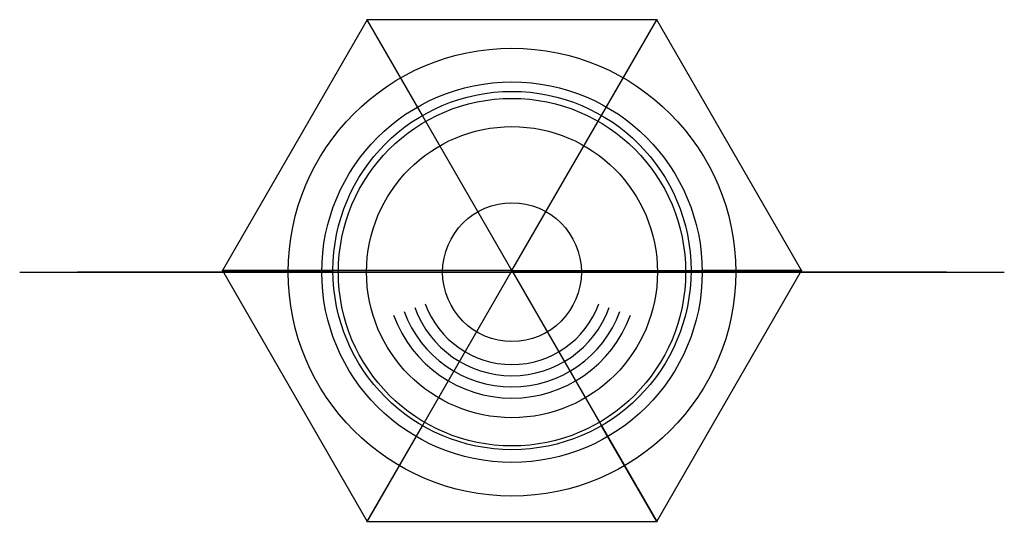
# Model space of a CAD drawing. Header units: inches. Extents: x -5.5 to 5.5, y -2.8 to 2.8.
import ezdxf

# ---------------------------------------------------------------- set-up
doc = ezdxf.new("R2010")
doc.units = ezdxf.units.IN
doc.header["$MEASUREMENT"] = 0
for name, color, linetype in [('Arca Tall v16_Sketch1', 7, 'Continuous'), ('Arca Tall v16_Sketch2', 7, 'Continuous'), ('Arca Tall v16_Sketch3', 7, 'Continuous'), ('Facet Petite v6_Sketch10', 7, 'Continuous'), ('Facet Petite v6_Sketch12', 7, 'Continuous'), ('Facet Petite v6_Sketch15', 7, 'Continuous'), ('Facet Petite v6_Sketch17', 7, 'Continuous'), ('Facet Petite v6_Sketch18', 7, 'Continuous'), ('Facet Petite v6_Sketch7', 7, 'Continuous'), ('Facet Petite v6_Sketch8', 7, 'Continuous'), ('Marble Base - Ionic Table Lamp - 120V v69_Sketch1', 7, 'Continuous'), ('Marble Base - Ionic Table Lamp - 120V v69_Sketch1 (1)', 7, 'Continuous'), ('Marble Base - Ionic Table Lamp - 120V v69_Sketch2', 7, 'Continuous'), ('Marble Base - Ionic Table Lamp - 120V v69_Sketch3', 7, 'Continuous'), ('Marble Base - Ionic Table Lamp - 120V v69_Sketch4', 7, 'Continuous'), ('Marble Base - Ionic Table Lamp - 120V v69_Sketch5', 7, 'Continuous'), ('Marble Base - Ionic Table Lamp - 120V v69_Sketch7', 7, 'Continuous'), ('T9 - Bulb v3_Sketch1', 7, 'Continuous'), ('T9-5In v3_Sketch1', 7, 'Continuous')]:
    doc.layers.add(name, color=color, linetype=linetype)

# ---------------------------------------------------------------- blocks, each defined once
blk = doc.blocks.new('ArcaTallv16')
at = {"layer": 'Arca Tall v16_Sketch1'}
for p, q in [((-3.767, 0, -4.891), (-3.767, 0, -4.89)), ((-3.767, 0, -4.891), (-3.767, 0, -4.892)), ((-2, 0, -9.52), (-2, 0, -10.5)), ((-2, 0, -10.5), (0, 0, -10.5)), ((-0.557, 0, -0.12), (-0.25, 0, -0.12)), ((-0.25, 0, -0.12), (0, 0, -0.12)), ((0, 0), (0, 0, -10.5))]:
    blk.add_line(p, q, dxfattribs=at)
at = {"layer": 'Arca Tall v16_Sketch1', "extrusion": (0, 1, 0)}
blk.add_arc((0.525, -7.43), 7.311, 77.711, 89.7496, dxfattribs=at)
at = {"layer": 'Arca Tall v16_Sketch1'}
for points, degree, knots in [([(-3.767, 0, -4.89), (-3.767, 0, -4.426), (-3.747, 0, -3.752), (-3.728, 0, -3.2), (-3.716, 0, -2.775), (-3.681, 0, -2.296), (-3.649, 0, -1.993), (-3.443, 0, -1.326), (-3.294, 0, -1.08), (-3.199, 0, -0.932), (-3.144, 0, -0.869), (-3.015, 0, -0.75), (-2.8, 0, -0.55), (-2.45, 0, -0.4), (-2.376, 0, -0.373), (-2.185, 0, -0.313), (-2.153, 0, -0.301), (-2.081, 0, -0.287)], 3, [-15.044026, -15.044026, -15.044026, -15.044026, -6.2093, -6.2093, -5.146285, -5.146285, -4.222153, -4.222153, -3.293737, -3.293737, -2.037147, -2.037147, -1.057094, -1.057094, -0.564342, -0.564342, 0, 0, 0, 0]), ([(-3.767, 0, -4.892), (-3.767, 0, -5.355), (-3.747, 0, -6.029), (-3.728, 0, -6.581), (-3.716, 0, -7.006), (-3.681, 0, -7.485), (-3.649, 0, -7.789), (-3.443, 0, -8.456), (-3.294, 0, -8.701), (-3.199, 0, -8.849), (-3.144, 0, -8.912), (-3.035, 0, -9.013), (-2.975, 0, -9.066), (-2.822, 0, -9.156)], 3, [-15.044026, -15.044026, -15.044026, -15.044026, -6.2093, -6.2093, -5.146285, -5.146285, -4.222153, -4.222153, -3.293737, -3.293737, -2.037147, -2.037147, -1.397325, -1.397325, -1.397325, -1.397325]), ([(-2, 0, -9.52), (-2, 0, -9.362), (-2.11, 0, -9.314), (-2.354, 0, -9.294), (-2.537, 0, -9.263), (-2.752, 0, -9.192), (-2.822, 0, -9.156)], 5, [0, 0, 0, 0, 0, 0, 0.5, 0.8436619, 0.8436619, 0.8436619, 0.8436619, 0.8436619, 0.8436619])]:
    blk.add_open_spline(points, degree=degree, knots=knots, dxfattribs=at)
blk.add_open_spline([(-2, 0, -9.64), (-2, 0, -9.64), (-2, 0, -9.64), (-2, 0, -9.64)], degree=3, dxfattribs=at)
for p in [(-2, 0, -9.362), (0, 0)]:
    blk.add_point(p, dxfattribs=at)
at = {"layer": 'Arca Tall v16_Sketch2'}
for p, q in [((-3.767, 0, -4.891), (-3.767, 0, -4.89)), ((-3.767, 0, -4.891), (-3.767, 0, -4.892)), ((-2, 0, -10.5), (0, 0, -10.5)), ((-2, 0, -9.64), (-2, 0, -10.5)), ((-0.557, 0, -0.12), (-0.25, 0, -0.12)), ((-0.25, 0, -0.12), (0, 0, -0.12)), ((0, 0, -10.5), (0, 0, -0.12))]:
    blk.add_line(p, q, dxfattribs=at)
at = {"layer": 'Arca Tall v16_Sketch2', "extrusion": (0, 1, 0)}
blk.add_arc((0.525, -7.43), 7.311, 77.711, 89.7496, dxfattribs=at)
at = {"layer": 'Arca Tall v16_Sketch2'}
for points, knots in [([(-3.767, 0, -4.89), (-3.767, 0, -4.426), (-3.747, 0, -3.752), (-3.728, 0, -3.2), (-3.716, 0, -2.775), (-3.681, 0, -2.296), (-3.649, 0, -1.993), (-3.443, 0, -1.326), (-3.294, 0, -1.08), (-3.199, 0, -0.932), (-3.144, 0, -0.869), (-3.015, 0, -0.75), (-2.904, 0, -0.654), (-2.58, 0, -0.461), (-2.376, 0, -0.373), (-2.185, 0, -0.313), (-2.153, 0, -0.301), (-2.081, 0, -0.287)], [-15.044026, -15.044026, -15.044026, -15.044026, -6.2093, -6.2093, -5.146285, -5.146285, -4.222153, -4.222153, -3.293737, -3.293737, -2.037147, -2.037147, -1.057094, -1.057094, -0.564342, -0.564342, 0, 0, 0, 0]), ([(-3.767, 0, -4.892), (-3.767, 0, -5.355), (-3.747, 0, -6.029), (-3.728, 0, -6.581), (-3.716, 0, -7.006), (-3.681, 0, -7.485), (-3.649, 0, -7.789), (-3.443, 0, -8.456), (-3.294, 0, -8.701), (-3.199, 0, -8.849), (-3.144, 0, -8.912), (-3.015, 0, -9.031), (-2.904, 0, -9.128), (-2.592, 0, -9.313), (-2.42, 0, -9.389), (-2.32, 0, -9.425)], [-15.044026, -15.044026, -15.044026, -15.044026, -6.2093, -6.2093, -5.146285, -5.146285, -4.222153, -4.222153, -3.293737, -3.293737, -2.037147, -2.037147, -1.057094, -1.057094, -0.618227, -0.618227, -0.618227, -0.618227]), ([(-2, 0, -9.64), (-2, 0, -9.63), (-2.004, 0, -9.606), (-2.019, 0, -9.58), (-2.037, 0, -9.559), (-2.1, 0, -9.51), (-2.129, 0, -9.498), (-2.32, 0, -9.425)], [-0.6838435, -0.6838435, -0.6838435, -0.6838435, -0.4659513, -0.4659513, -0.2480592, -0.2480592, 0, 0, 0, 0])]:
    blk.add_open_spline(points, degree=3, knots=knots, dxfattribs=at)
for p in [(-2, 0, -9.362), (0, 0)]:
    blk.add_point(p, dxfattribs=at)
at = {"layer": 'Arca Tall v16_Sketch3'}
for p, q in [((-5.5, 0, 11.5), (5.5, 0, 11.5)), ((-5.5, 0, -1), (5.5, 0, -1)), ((-5, 0, 12), (-5, 0, -2)), ((0, 0, 12), (0, 0, -2)), ((3.75, 0, 12), (3.75, 0, -2)), ((5, 0, 12), (5, 0, -2))]:
    blk.add_line(p, q, dxfattribs=at)
blk.add_point((0, 0), dxfattribs=at)
blk = doc.blocks.new('T9-5Inv3')
at = {"layer": 'T9-5In v3_Sketch1'}
for p, q in [((-0.5, 0, 0.5), (-0.5, 0, 5)), ((-0.5, 0, 5), (0.5, 0, 5)), ((0, 0, 5), (0, 0)), ((0.5, 0, 5), (0.5, 0, 0.5))]:
    blk.add_line(p, q, dxfattribs=at)
at = {"layer": 'T9-5In v3_Sketch1', "extrusion": (0, 1, 0)}
blk.add_arc((0, 0.5), 0.5, 180, 0, dxfattribs=at)
at = {"layer": 'T9-5In v3_Sketch1'}
blk.add_point((0, 0), dxfattribs=at)
blk = doc.blocks.new('T9-Bulbv3')
at = {"layer": 'T9 - Bulb v3_Sketch1'}
for p, q in [((-0.55, 0, 0.55), (-0.55, 0, 6)), ((-0.529, 0, 0.4), (-0.488, 0, 0.4)), ((-0.511, 0, 0.55), (-0.511, 0, 6)), ((0, 0, 6.55), (0, 0)), ((0, 0), (0, 0, 6.55)), ((0.488, 0, 0.4), (0.529, 0, 0.4)), ((0.511, 0, 6), (0.511, 0, 0.55)), ((0.55, 0, 6), (0.55, 0, 0.55))]:
    blk.add_line(p, q, dxfattribs=at)
at = {"layer": 'T9 - Bulb v3_Sketch1', "extrusion": (0, 1, 0)}
for centre, radius, start, end in [((0, 0.55), 0.55, 344.1734, 0), ((0, 6), 0.55, 0, 180), ((0, 6), 0.511, 0, 180), ((0, 0.55), 0.511, 342.9171, 0), ((0, 0.55), 0.511, 180, 197.0829), ((0, 0.55), 0.55, 180, 195.8266)]:
    blk.add_arc(centre, radius, start, end, dxfattribs=at)
at = {"layer": 'T9 - Bulb v3_Sketch1'}
blk.add_point((0, 0), dxfattribs=at)
blk = doc.blocks.new('FacetPetitev6')
at = {"layer": 'Facet Petite v6_Sketch10'}
blk.add_circle((0, 0, 1), 2, dxfattribs=at)
blk.add_point((0, 0, 1), dxfattribs=at)
at = {"layer": 'Facet Petite v6_Sketch12'}
for p, q in [((-1.617, 2.8, 1.7), (-3.233, 0, 1.7)), ((1.617, 2.8, 1.7), (-1.617, 2.8, 1.7)), ((3.233, 0, 1.7), (1.617, 2.8, 1.7)), ((-3.233, 0, 1.7), (-1.617, -2.8, 1.7)), ((1.617, -2.8, 1.7), (3.233, 0, 1.7)), ((-1.617, -2.8, 1.7), (1.617, -2.8, 1.7))]:
    blk.add_line(p, q, dxfattribs=at)
blk.add_point((0, 0, 1.7), dxfattribs=at)
blk.add_point((0, 0, 1.7), dxfattribs=at)
at = {"layer": 'Facet Petite v6_Sketch15'}
for p, q in [((-3.233, 0, 1.7), (-2, 0, 1)), ((3.233, 0, 1.7), (2.116, 0, 0.854))]:
    blk.add_line(p, q, dxfattribs=at)
for p in [(-3.233, 0, 1.7), (0, 0), (-2, 0, 1), (3.233, 0, 1.7)]:
    blk.add_point(p, dxfattribs=at)
at = {"layer": 'Facet Petite v6_Sketch17'}
for p, q in [((-1, 1.732, 1), (-1.617, 2.8, 1.7)), ((1, 1.732, 1), (1.617, 2.8, 1.7)), ((1, 1.732, 1), (1.443, 2.5, 1.7)), ((0, 0, 1), (-3.088, 0, 1)), ((0, 0, 1), (-2.887, 0, 1)), ((0, 0, 1), (-2.887, 0, 1)), ((0, 0, 1), (-2.021, 0, 1)), ((0, 0, 1), (0, 0, 1.7)), ((-1.617, -2.8, 1.7), (-1, -1.732, 1)), ((1.617, -2.8, 1.7), (1, -1.732, 1))]:
    blk.add_line(p, q, dxfattribs=at)
blk.add_circle((0, 0, 1), 2, dxfattribs=at)
for p in [(-1.617, 2.8, 1.7), (1.617, 2.8, 1.7), (0, 0, 1), (0, 0, 1.7), (-1.617, -2.8, 1.7), (1.617, -2.8, 1.7)]:
    blk.add_point(p, dxfattribs=at)
at = {"layer": 'Facet Petite v6_Sketch18'}
for q in [(-1.617, 2.8, 6.7), (1.617, 2.8, 6.7), (-3.233, 0, 6.7), (-1.617, -2.8, 6.7), (3.233, 0, 6.7), (1.617, -2.8, 6.7)]:
    blk.add_line((0, 0, 9.3), q, dxfattribs=at)
for p in [(-1.617, 2.8, 6.7), (1.617, 2.8, 6.7), (-3.233, 0, 6.7), (0, 0, 9.3), (3.233, 0, 6.7), (-1.617, -2.8, 6.7), (1.617, -2.8, 6.7)]:
    blk.add_point(p, dxfattribs=at)
at = {"layer": 'Facet Petite v6_Sketch7'}
blk.add_point((0, 0), dxfattribs=at)
at = {"layer": 'Facet Petite v6_Sketch8'}
blk.add_circle((0, 0), 2, dxfattribs=at)
blk.add_point((0, 0), dxfattribs=at)

msp = doc.modelspace()

# ---------------------------------------------------------------- linework, layer by layer
at = {"layer": 'Marble Base - Ionic Table Lamp - 120V v69_Sketch1'}
msp.add_circle((0, 0), 2.5, dxfattribs=at)
msp.add_point((0, 0), dxfattribs=at)
at = {"layer": 'Marble Base - Ionic Table Lamp - 120V v69_Sketch1 (1)'}
for p, q in [((-1.812, 0, 3.884), (-1.812, 0, 2.9)), ((0, 0, 13.157), (0, 0, 12.969)), ((-2, 0, 2.9), (-1.812, 0, 2.9)), ((-2, 0, 3.831), (-2, 0, 2.9)), ((1.812, 0, 3.884), (1.812, 0, 2.9)), ((2, 0, 2.9), (1.812, 0, 2.9)), ((2, 0, 3.831), (2, 0, 2.9))]:
    msp.add_line(p, q, dxfattribs=at)
at = {"layer": 'Marble Base - Ionic Table Lamp - 120V v69_Sketch1 (1)', "extrusion": (-1.4384e-15, -1, 8.61326e-16)}
msp.add_arc((-2.062, 3.884), 0.25, 360, 31.866, dxfattribs=at)
at = {"layer": 'Marble Base - Ionic Table Lamp - 120V v69_Sketch1 (1)', "extrusion": (-1.45152e-13, -1, 5.28212e-13)}
msp.add_arc((-2.25, 3.831), 0.25, 360, 31.866, dxfattribs=at)
at = {"layer": 'Marble Base - Ionic Table Lamp - 120V v69_Sketch1 (1)', "extrusion": (3.1628e-16, -1, -2.29422e-16)}
msp.add_arc((2.062, 3.884), 0.25, 148.134, 180, dxfattribs=at)
at = {"layer": 'Marble Base - Ionic Table Lamp - 120V v69_Sketch1 (1)', "extrusion": (6.39197e-14, -1, 3.98249e-13)}
msp.add_arc((2.25, 3.831), 0.25, 148.134, 180, dxfattribs=at)
at = {"layer": 'Marble Base - Ionic Table Lamp - 120V v69_Sketch1 (1)'}
for points, knots in [([(0, 0, 13.157), (-0.292, 0, 13.157), (-0.583, 0, 13.157), (-0.875, 0, 13.157), (-1.161, 0, 13.157), (-1.447, 0, 13.157), (-1.752, 0, 13.157), (-1.786, 0, 13.157), (-1.858, 0, 13.131), (-1.886, 0, 13.114), (-1.939, 0, 13.066), (-1.944, 0, 13.056), (-2.071, 0, 12.859), (-2.143, 0, 12.747), (-2.507, 0, 12.187), (-2.798, 0, 11.739), (-3.67, 0, 10.394), (-4.251, 0, 9.498), (-4.839, 0, 8.591), (-4.847, 0, 8.58), (-4.855, 0, 8.543), (-4.856, 0, 8.526), (-4.849, 0, 8.487), (-4.843, 0, 8.475), (-4.817, 0, 8.434), (-4.799, 0, 8.404), (-4.742, 0, 8.314), (-4.705, 0, 8.253), (-4.263, 0, 7.543), (-3.86, 0, 6.895), (-2.984, 0, 5.485), (-2.511, 0, 4.724), (-2.038, 0, 3.963)], [0, 0, 0, 0, 2.222513, 2.222513, 2.222513, 15.055899, 15.055899, 15.897129, 15.897129, 16.532142, 16.532142, 17.278257, 17.278257, 18.2716, 18.2716, 22.244974, 22.244974, 30.19172, 30.19172, 30.28768, 30.28768, 30.361214, 30.361214, 30.468023, 30.468023, 30.732393, 30.732393, 31.278189, 31.278189, 37.10001, 37.10001, 43.927217, 43.927217, 43.927217, 43.927217]), ([(-1.85, 0, 4.016), (-1.863, 0, 4.037), (-1.875, 0, 4.057), (-1.888, 0, 4.077), (-2.765, 0, 5.488), (-3.642, 0, 6.899), (-4.53, 0, 8.327), (-4.567, 0, 8.388), (-4.59, 0, 8.424), (-4.601, 0, 8.454), (-4.612, 0, 8.517), (-4.611, 0, 8.55), (-4.592, 0, 8.631), (-4.577, 0, 8.65), (-4.473, 0, 8.811), (-4.405, 0, 8.916), (-3.975, 0, 9.579), (-3.613, 0, 10.138), (-2.767, 0, 11.441), (-2.284, 0, 12.186), (-1.795, 0, 12.94), (-1.794, 0, 12.942), (-1.791, 0, 12.946), (-1.788, 0, 12.949), (-1.779, 0, 12.958), (-1.772, 0, 12.962), (-1.754, 0, 12.969), (-1.745, 0, 12.969), (-1.719, 0, 12.969), (-1.708, 0, 12.969), (-1.669, 0, 12.969), (-1.64, 0, 12.969), (-1.366, 0, 12.969), (-1.12, 0, 12.969), (-0.875, 0, 12.969), (-0.583, 0, 12.969), (-0.292, 0, 12.969), (0, 0, 12.969)], [0.18128, 0.18128, 0.18128, 0.18128, 0.3617, 0.3617, 0.3617, 2.063535, 2.063535, 2.084475, 2.084475, 2.145602, 2.145602, 2.209078, 2.209078, 2.30509, 2.30509, 2.485124, 2.485124, 3.445302, 3.445302, 4.72554, 4.72554, 4.741119, 4.741119, 4.779933, 4.779933, 4.858955, 4.858955, 4.973588, 4.973588, 5.055353, 5.055353, 5.274551, 5.274551, 7.144213, 7.144213, 7.144213, 9.366727, 9.366727, 9.366727, 9.366727]), ([(0, 0, 13.157), (0.292, 0, 13.157), (0.583, 0, 13.157), (0.875, 0, 13.157), (1.161, 0, 13.157), (1.447, 0, 13.157), (1.752, 0, 13.157), (1.786, 0, 13.157), (1.858, 0, 13.131), (1.886, 0, 13.114), (1.939, 0, 13.066), (1.944, 0, 13.056), (2.071, 0, 12.859), (2.143, 0, 12.747), (2.507, 0, 12.187), (2.798, 0, 11.739), (3.67, 0, 10.394), (4.251, 0, 9.498), (4.839, 0, 8.591), (4.847, 0, 8.58), (4.855, 0, 8.543), (4.856, 0, 8.526), (4.849, 0, 8.487), (4.843, 0, 8.475), (4.817, 0, 8.434), (4.799, 0, 8.404), (4.742, 0, 8.314), (4.705, 0, 8.253), (4.263, 0, 7.543), (3.86, 0, 6.895), (2.984, 0, 5.485), (2.511, 0, 4.724), (2.038, 0, 3.963)], [0, 0, 0, 0, 2.222513, 2.222513, 2.222513, 15.055899, 15.055899, 15.897129, 15.897129, 16.532142, 16.532142, 17.278257, 17.278257, 18.2716, 18.2716, 22.244974, 22.244974, 30.19172, 30.19172, 30.28768, 30.28768, 30.361214, 30.361214, 30.468023, 30.468023, 30.732393, 30.732393, 31.278189, 31.278189, 37.10001, 37.10001, 43.927217, 43.927217, 43.927217, 43.927217]), ([(1.85, 0, 4.016), (1.863, 0, 4.037), (1.875, 0, 4.057), (1.888, 0, 4.077), (2.765, 0, 5.488), (3.642, 0, 6.899), (4.53, 0, 8.327), (4.567, 0, 8.388), (4.59, 0, 8.424), (4.601, 0, 8.454), (4.612, 0, 8.517), (4.611, 0, 8.55), (4.592, 0, 8.631), (4.577, 0, 8.65), (4.473, 0, 8.811), (4.405, 0, 8.916), (3.975, 0, 9.579), (3.613, 0, 10.138), (2.767, 0, 11.441), (2.284, 0, 12.186), (1.795, 0, 12.94), (1.794, 0, 12.942), (1.791, 0, 12.946), (1.788, 0, 12.949), (1.779, 0, 12.958), (1.772, 0, 12.962), (1.754, 0, 12.969), (1.745, 0, 12.969), (1.719, 0, 12.969), (1.708, 0, 12.969), (1.669, 0, 12.969), (1.64, 0, 12.969), (1.366, 0, 12.969), (1.12, 0, 12.969), (0.875, 0, 12.969), (0.583, 0, 12.969), (0.292, 0, 12.969), (0, 0, 12.969)], [0.18128, 0.18128, 0.18128, 0.18128, 0.3617, 0.3617, 0.3617, 2.063535, 2.063535, 2.084475, 2.084475, 2.145602, 2.145602, 2.209078, 2.209078, 2.30509, 2.30509, 2.485124, 2.485124, 3.445302, 3.445302, 4.72554, 4.72554, 4.741119, 4.741119, 4.779933, 4.779933, 4.858955, 4.858955, 4.973588, 4.973588, 5.055353, 5.055353, 5.274551, 5.274551, 7.144213, 7.144213, 7.144213, 9.366727, 9.366727, 9.366727, 9.366727])]:
    msp.add_open_spline(points, degree=3, knots=knots, dxfattribs=at)
msp.add_point((0, 0, 3.4), dxfattribs=at)
at = {"layer": 'Marble Base - Ionic Table Lamp - 120V v69_Sketch2'}
for radius in [2.5, 2.125]:
    msp.add_circle((0, 0, 4), radius, dxfattribs=at)
msp.add_point((0, 0, 4), dxfattribs=at)
at = {"layer": 'Marble Base - Ionic Table Lamp - 120V v69_Sketch3'}
for radius in [2.125, 1.94]:
    msp.add_circle((0, 0, 2.625), radius, dxfattribs=at)
msp.add_point((0, 0, 2.625), dxfattribs=at)
at = {"layer": 'Marble Base - Ionic Table Lamp - 120V v69_Sketch4', "extrusion": (0, 1, 0)}
msp.add_circle((0, 2), 0.15, dxfattribs=at)
at = {"layer": 'Marble Base - Ionic Table Lamp - 120V v69_Sketch4'}
msp.add_point((0, 0), dxfattribs=at)
at = {"layer": 'Marble Base - Ionic Table Lamp - 120V v69_Sketch5'}
for p, q in [((0, 0), (0, 0, 1)), ((0, 0, 1), (0, 0, 1.2))]:
    msp.add_line(p, q, dxfattribs=at)
at = {"layer": 'Marble Base - Ionic Table Lamp - 120V v69_Sketch5', "extrusion": (0, 1, 0)}
msp.add_circle((0, 1.2), 0.2, dxfattribs=at)
at = {"layer": 'Marble Base - Ionic Table Lamp - 120V v69_Sketch5'}
msp.add_point((0, 0), dxfattribs=at)
at = {"layer": 'Marble Base - Ionic Table Lamp - 120V v69_Sketch7'}
for radius in [1.625, 0.775]:
    msp.add_circle((0, 0, 3.855), radius, dxfattribs=at)
for radius in [1.282, 1.157, 1.032, 1.407]:
    msp.add_arc((0, 0, 3.855), radius, 199.9831, 340.0169, dxfattribs=at)
msp.add_point((0, 0, 3.855), dxfattribs=at)

# ---------------------------------------------------------------- block references
for name, p in [('FacetPetitev6', (0, 0.018, 7.24)), ('ArcaTallv16', (0, 0, 34.29)), ('T9-Bulbv3', (0, 0, 6.858)), ('T9-5Inv3', (0, 0, 6.858))]:
    msp.add_blockref(name, p)

doc.saveas('drawing.dxf')
